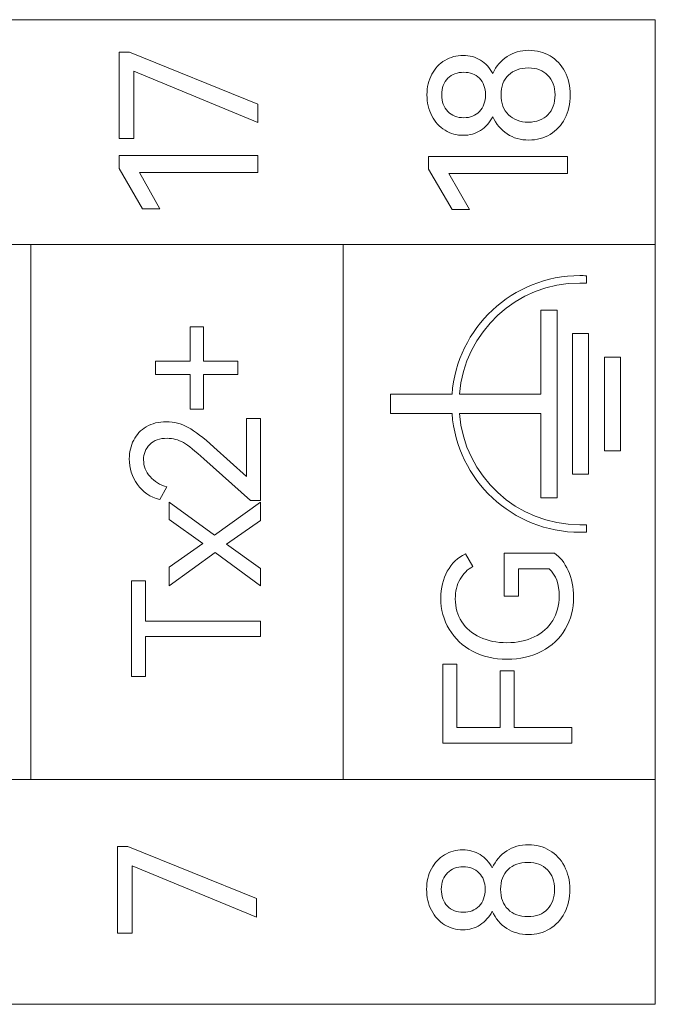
# Model space of a CAD drawing. Header units: millimetres. Extents: x 0 to 427, y 0 to 299.
# Tile 17 of 27: x 152 to 161, y 152 to 165. Entities that reach past the tile are written whole.
import ezdxf

# ---------------------------------------------------------------- set-up
doc = ezdxf.new("R2010")
doc.units = ezdxf.units.MM
doc.header["$MEASUREMENT"] = 0
doc.layers.add('layer 1', color=7, linetype='Continuous')

msp = doc.modelspace()

# ---------------------------------------------------------------- linework, layer by layer
at = {"layer": 'layer 1', "lineweight": 9}
for points, knots in [([(123.982, 161.715), (123.982, 161.715), (123.982, 164.646), (123.982, 164.646), (123.982, 164.646), (123.982, 164.646), (160.615, 164.646), (160.615, 164.646), (160.615, 164.646), (160.615, 164.646), (160.615, 161.715), (160.615, 161.715), (160.615, 161.715), (160.615, 161.715), (123.982, 161.715), (123.982, 161.715)], [0, 0, 0, 0, 0.25, 0.25, 0.25, 0.25, 0.5, 0.5, 0.5, 0.5, 0.75, 0.75, 0.75, 0.75, 1, 1, 1, 1]), ([(153.814, 163.974), (153.814, 163.974), (153.814, 163.098), (153.814, 163.098), (153.814, 163.098), (153.814, 163.098), (153.624, 163.098), (153.624, 163.098), (153.624, 163.098), (153.624, 163.098), (153.624, 164.224), (153.624, 164.224), (153.624, 164.224), (153.624, 164.224), (153.76, 164.224), (153.76, 164.224), (153.76, 164.224), (153.76, 164.224), (155.434, 163.547), (155.434, 163.547), (155.434, 163.547), (155.434, 163.547), (155.434, 163.305), (155.434, 163.305), (155.434, 163.305), (155.434, 163.305), (153.814, 163.974), (153.814, 163.974)], [0, 0, 0, 0, 0.142857, 0.142857, 0.142857, 0.142857, 0.285714, 0.285714, 0.285714, 0.285714, 0.428571, 0.428571, 0.428571, 0.428571, 0.571429, 0.571429, 0.571429, 0.571429, 0.714286, 0.714286, 0.714286, 0.714286, 0.857143, 0.857143, 0.857143, 0.857143, 1, 1, 1, 1]), ([(158.495, 163.946), (158.538, 164.04), (158.601, 164.114), (158.683, 164.167), (158.683, 164.167), (158.765, 164.221), (158.86, 164.247), (158.967, 164.247), (158.967, 164.247), (159.069, 164.247), (159.161, 164.223), (159.242, 164.175), (159.242, 164.175), (159.324, 164.126), (159.388, 164.058), (159.435, 163.97), (159.435, 163.97), (159.482, 163.881), (159.505, 163.781), (159.505, 163.667), (159.505, 163.667), (159.505, 163.55), (159.482, 163.447), (159.436, 163.358), (159.436, 163.358), (159.39, 163.269), (159.326, 163.2), (159.244, 163.151), (159.244, 163.151), (159.161, 163.102), (159.069, 163.077), (158.967, 163.077), (158.967, 163.077), (158.86, 163.077), (158.765, 163.104), (158.683, 163.157), (158.683, 163.157), (158.601, 163.211), (158.538, 163.285), (158.495, 163.381), (158.495, 163.381), (158.456, 163.305), (158.403, 163.246), (158.336, 163.203), (158.336, 163.203), (158.269, 163.16), (158.194, 163.139), (158.11, 163.139), (158.11, 163.139), (158.024, 163.139), (157.945, 163.161), (157.873, 163.205), (157.873, 163.205), (157.801, 163.25), (157.743, 163.312), (157.701, 163.393), (157.701, 163.393), (157.659, 163.474), (157.638, 163.565), (157.638, 163.667), (157.638, 163.667), (157.638, 163.767), (157.659, 163.857), (157.701, 163.935), (157.701, 163.935), (157.743, 164.013), (157.8, 164.074), (157.872, 164.116), (157.872, 164.116), (157.943, 164.159), (158.023, 164.181), (158.11, 164.181), (158.11, 164.181), (158.194, 164.181), (158.269, 164.16), (158.336, 164.119), (158.336, 164.119), (158.403, 164.078), (158.456, 164.02), (158.495, 163.946)], [0, 0, 0, 0, 0.05, 0.05, 0.05, 0.05, 0.1, 0.1, 0.1, 0.1, 0.15, 0.15, 0.15, 0.15, 0.2, 0.2, 0.2, 0.2, 0.25, 0.25, 0.25, 0.25, 0.3, 0.3, 0.3, 0.3, 0.35, 0.35, 0.35, 0.35, 0.4, 0.4, 0.4, 0.4, 0.45, 0.45, 0.45, 0.45, 0.5, 0.5, 0.5, 0.5, 0.55, 0.55, 0.55, 0.55, 0.6, 0.6, 0.6, 0.6, 0.65, 0.65, 0.65, 0.65, 0.7, 0.7, 0.7, 0.7, 0.75, 0.75, 0.75, 0.75, 0.8, 0.8, 0.8, 0.8, 0.85, 0.85, 0.85, 0.85, 0.9, 0.9, 0.9, 0.9, 0.95, 0.95, 0.95, 0.95, 1, 1, 1, 1]), ([(157.831, 163.667), (157.831, 163.575), (157.857, 163.502), (157.91, 163.449), (157.91, 163.449), (157.963, 163.395), (158.032, 163.368), (158.118, 163.368), (158.118, 163.368), (158.201, 163.368), (158.27, 163.395), (158.322, 163.449), (158.322, 163.449), (158.375, 163.502), (158.401, 163.575), (158.401, 163.667), (158.401, 163.667), (158.401, 163.758), (158.375, 163.829), (158.321, 163.882), (158.321, 163.882), (158.268, 163.935), (158.2, 163.961), (158.118, 163.961), (158.118, 163.961), (158.034, 163.961), (157.965, 163.935), (157.911, 163.882), (157.911, 163.882), (157.858, 163.829), (157.831, 163.758), (157.831, 163.667)], [0, 0, 0, 0, 0.125, 0.125, 0.125, 0.125, 0.25, 0.25, 0.25, 0.25, 0.375, 0.375, 0.375, 0.375, 0.5, 0.5, 0.5, 0.5, 0.625, 0.625, 0.625, 0.625, 0.75, 0.75, 0.75, 0.75, 0.875, 0.875, 0.875, 0.875, 1, 1, 1, 1]), ([(159.308, 163.667), (159.308, 163.772), (159.276, 163.857), (159.214, 163.921), (159.214, 163.921), (159.151, 163.986), (159.067, 164.018), (158.96, 164.018), (158.96, 164.018), (158.851, 164.018), (158.764, 163.986), (158.7, 163.924), (158.7, 163.924), (158.636, 163.861), (158.604, 163.776), (158.604, 163.667), (158.604, 163.667), (158.604, 163.557), (158.636, 163.47), (158.7, 163.407), (158.7, 163.407), (158.764, 163.343), (158.851, 163.311), (158.96, 163.311), (158.96, 163.311), (159.068, 163.311), (159.153, 163.344), (159.215, 163.408), (159.215, 163.408), (159.277, 163.472), (159.308, 163.558), (159.308, 163.667)], [0, 0, 0, 0, 0.125, 0.125, 0.125, 0.125, 0.25, 0.25, 0.25, 0.25, 0.375, 0.375, 0.375, 0.375, 0.5, 0.5, 0.5, 0.5, 0.625, 0.625, 0.625, 0.625, 0.75, 0.75, 0.75, 0.75, 0.875, 0.875, 0.875, 0.875, 1, 1, 1, 1]), ([(154.157, 162.182), (154.157, 162.182), (153.93, 162.182), (153.93, 162.182), (153.93, 162.182), (153.93, 162.182), (153.624, 162.708), (153.624, 162.708), (153.624, 162.708), (153.624, 162.708), (153.624, 162.876), (153.624, 162.876), (153.624, 162.876), (153.624, 162.876), (155.434, 162.876), (155.434, 162.876), (155.434, 162.876), (155.434, 162.876), (155.434, 162.653), (155.434, 162.653), (155.434, 162.653), (155.434, 162.653), (153.888, 162.653), (153.888, 162.653), (153.888, 162.653), (153.888, 162.653), (154.157, 162.182), (154.157, 162.182)], [0, 0, 0, 0, 0.142857, 0.142857, 0.142857, 0.142857, 0.285714, 0.285714, 0.285714, 0.285714, 0.428571, 0.428571, 0.428571, 0.428571, 0.571429, 0.571429, 0.571429, 0.571429, 0.714286, 0.714286, 0.714286, 0.714286, 0.857143, 0.857143, 0.857143, 0.857143, 1, 1, 1, 1]), ([(158.193, 162.171), (158.193, 162.171), (157.966, 162.171), (157.966, 162.171), (157.966, 162.171), (157.966, 162.171), (157.659, 162.697), (157.659, 162.697), (157.659, 162.697), (157.659, 162.697), (157.659, 162.865), (157.659, 162.865), (157.659, 162.865), (157.659, 162.865), (159.469, 162.865), (159.469, 162.865), (159.469, 162.865), (159.469, 162.865), (159.469, 162.642), (159.469, 162.642), (159.469, 162.642), (159.469, 162.642), (157.924, 162.642), (157.924, 162.642), (157.924, 162.642), (157.924, 162.642), (158.193, 162.171), (158.193, 162.171)], [0, 0, 0, 0, 0.142857, 0.142857, 0.142857, 0.142857, 0.285714, 0.285714, 0.285714, 0.285714, 0.428571, 0.428571, 0.428571, 0.428571, 0.571429, 0.571429, 0.571429, 0.571429, 0.714286, 0.714286, 0.714286, 0.714286, 0.857143, 0.857143, 0.857143, 0.857143, 1, 1, 1, 1]), ([(160.615, 161.714), (160.615, 161.714), (156.544, 161.714), (156.544, 161.714), (156.544, 161.714), (156.544, 161.714), (152.474, 161.714), (152.474, 161.714), (152.474, 161.714), (152.474, 161.714), (148.404, 161.714), (148.404, 161.714), (148.404, 161.714), (148.404, 161.714), (144.333, 161.714), (144.333, 161.714), (144.333, 161.714), (144.333, 161.714), (140.263, 161.714), (140.263, 161.714), (140.263, 161.714), (140.263, 161.714), (136.193, 161.714), (136.193, 161.714), (136.193, 161.714), (136.193, 161.714), (132.122, 161.714), (132.122, 161.714), (132.122, 161.714), (132.122, 161.714), (128.052, 161.714), (128.052, 161.714), (128.052, 161.714), (128.052, 161.714), (123.982, 161.714), (123.982, 161.714)], [0, 0, 0, 0, 0.111111, 0.111111, 0.111111, 0.111111, 0.222222, 0.222222, 0.222222, 0.222222, 0.333333, 0.333333, 0.333333, 0.333333, 0.444444, 0.444444, 0.444444, 0.444444, 0.555556, 0.555556, 0.555556, 0.555556, 0.666667, 0.666667, 0.666667, 0.666667, 0.777778, 0.777778, 0.777778, 0.777778, 0.888889, 0.888889, 0.888889, 0.888889, 1, 1, 1, 1]), ([(159.633, 157.964), (158.752, 157.964), (158.029, 158.646), (157.965, 159.511), (157.965, 159.511), (157.965, 159.511), (157.162, 159.511), (157.162, 159.511), (157.162, 159.511), (157.162, 159.511), (157.162, 159.764), (157.162, 159.764), (157.162, 159.764), (157.162, 159.764), (157.965, 159.764), (157.965, 159.764), (157.965, 159.764), (158.029, 160.629), (158.752, 161.311), (159.633, 161.311), (159.633, 161.311), (159.662, 161.311), (159.69, 161.31), (159.718, 161.308), (159.718, 161.308), (159.718, 161.308), (159.718, 161.211), (159.718, 161.211), (159.718, 161.211), (159.69, 161.213), (159.662, 161.214), (159.633, 161.214), (159.633, 161.214), (158.805, 161.214), (158.126, 160.575), (158.062, 159.764), (158.062, 159.764), (158.062, 159.764), (159.123, 159.764), (159.123, 159.764), (159.123, 159.764), (159.123, 159.764), (159.123, 160.86), (159.123, 160.86), (159.123, 160.86), (159.123, 160.86), (159.334, 160.86), (159.334, 160.86), (159.334, 160.86), (159.334, 160.86), (159.334, 158.415), (159.334, 158.415), (159.334, 158.415), (159.334, 158.415), (159.123, 158.415), (159.123, 158.415), (159.123, 158.415), (159.123, 158.415), (159.123, 159.511), (159.123, 159.511), (159.123, 159.511), (159.123, 159.511), (158.062, 159.511), (158.062, 159.511), (158.062, 159.511), (158.126, 158.699), (158.805, 158.061), (159.633, 158.061), (159.633, 158.061), (159.662, 158.061), (159.69, 158.061), (159.718, 158.063), (159.718, 158.063), (159.718, 158.063), (159.718, 157.966), (159.718, 157.966), (159.718, 157.966), (159.69, 157.965), (159.662, 157.964), (159.633, 157.964)], [0, 0, 0, 0, 0.05, 0.05, 0.05, 0.05, 0.1, 0.1, 0.1, 0.1, 0.15, 0.15, 0.15, 0.15, 0.2, 0.2, 0.2, 0.2, 0.25, 0.25, 0.25, 0.25, 0.3, 0.3, 0.3, 0.3, 0.35, 0.35, 0.35, 0.35, 0.4, 0.4, 0.4, 0.4, 0.45, 0.45, 0.45, 0.45, 0.5, 0.5, 0.5, 0.5, 0.55, 0.55, 0.55, 0.55, 0.6, 0.6, 0.6, 0.6, 0.65, 0.65, 0.65, 0.65, 0.7, 0.7, 0.7, 0.7, 0.75, 0.75, 0.75, 0.75, 0.8, 0.8, 0.8, 0.8, 0.85, 0.85, 0.85, 0.85, 0.9, 0.9, 0.9, 0.9, 0.95, 0.95, 0.95, 0.95, 1, 1, 1, 1]), ([(154.099, 160.02), (154.099, 160.02), (154.099, 160.194), (154.099, 160.194), (154.099, 160.194), (154.099, 160.194), (154.549, 160.194), (154.549, 160.194), (154.549, 160.194), (154.549, 160.194), (154.549, 160.644), (154.549, 160.644), (154.549, 160.644), (154.549, 160.644), (154.723, 160.644), (154.723, 160.644), (154.723, 160.644), (154.723, 160.644), (154.723, 160.194), (154.723, 160.194), (154.723, 160.194), (154.723, 160.194), (155.172, 160.194), (155.172, 160.194), (155.172, 160.194), (155.172, 160.194), (155.172, 160.02), (155.172, 160.02), (155.172, 160.02), (155.172, 160.02), (154.723, 160.02), (154.723, 160.02), (154.723, 160.02), (154.723, 160.02), (154.723, 159.571), (154.723, 159.571), (154.723, 159.571), (154.723, 159.571), (154.549, 159.571), (154.549, 159.571), (154.549, 159.571), (154.549, 159.571), (154.549, 160.02), (154.549, 160.02), (154.549, 160.02), (154.549, 160.02), (154.099, 160.02), (154.099, 160.02)], [0, 0, 0, 0, 0.083333, 0.083333, 0.083333, 0.083333, 0.166667, 0.166667, 0.166667, 0.166667, 0.25, 0.25, 0.25, 0.25, 0.333333, 0.333333, 0.333333, 0.333333, 0.416667, 0.416667, 0.416667, 0.416667, 0.5, 0.5, 0.5, 0.5, 0.583333, 0.583333, 0.583333, 0.583333, 0.666667, 0.666667, 0.666667, 0.666667, 0.75, 0.75, 0.75, 0.75, 0.833333, 0.833333, 0.833333, 0.833333, 0.916667, 0.916667, 0.916667, 0.916667, 1, 1, 1, 1]), ([(159.745, 160.554), (159.745, 160.554), (159.745, 158.72), (159.745, 158.72), (159.745, 158.72), (159.745, 158.72), (159.534, 158.72), (159.534, 158.72), (159.534, 158.72), (159.534, 158.72), (159.534, 160.554), (159.534, 160.554), (159.534, 160.554), (159.534, 160.554), (159.745, 160.554), (159.745, 160.554)], [0, 0, 0, 0, 0.25, 0.25, 0.25, 0.25, 0.5, 0.5, 0.5, 0.5, 0.75, 0.75, 0.75, 0.75, 1, 1, 1, 1]), ([(160.162, 160.249), (160.162, 160.249), (160.162, 159.026), (160.162, 159.026), (160.162, 159.026), (160.162, 159.026), (159.951, 159.026), (159.951, 159.026), (159.951, 159.026), (159.951, 159.026), (159.951, 160.249), (159.951, 160.249), (159.951, 160.249), (159.951, 160.249), (160.162, 160.249), (160.162, 160.249)], [0, 0, 0, 0, 0.25, 0.25, 0.25, 0.25, 0.5, 0.5, 0.5, 0.5, 0.75, 0.75, 0.75, 0.75, 1, 1, 1, 1]), ([(155.285, 158.69), (155.285, 158.69), (155.285, 159.449), (155.285, 159.449), (155.285, 159.449), (155.285, 159.449), (155.466, 159.449), (155.466, 159.449), (155.466, 159.449), (155.466, 159.449), (155.466, 158.379), (155.466, 158.379), (155.466, 158.379), (155.466, 158.379), (155.335, 158.379), (155.335, 158.379), (155.335, 158.379), (155.335, 158.379), (154.73, 158.922), (154.73, 158.922), (154.73, 158.922), (154.617, 159.024), (154.527, 159.095), (154.463, 159.133), (154.463, 159.133), (154.398, 159.171), (154.327, 159.19), (154.25, 159.19), (154.25, 159.19), (154.153, 159.19), (154.077, 159.164), (154.023, 159.11), (154.023, 159.11), (153.97, 159.056), (153.943, 158.989), (153.943, 158.908), (153.943, 158.908), (153.943, 158.826), (153.971, 158.753), (154.027, 158.69), (154.027, 158.69), (154.083, 158.628), (154.156, 158.583), (154.248, 158.555), (154.248, 158.555), (154.248, 158.555), (154.154, 158.39), (154.154, 158.39), (154.154, 158.39), (154.029, 158.424), (153.931, 158.49), (153.862, 158.589), (153.862, 158.589), (153.792, 158.689), (153.757, 158.8), (153.757, 158.922), (153.757, 158.922), (153.757, 159.011), (153.776, 159.092), (153.814, 159.165), (153.814, 159.165), (153.851, 159.238), (153.906, 159.297), (153.979, 159.34), (153.979, 159.34), (154.051, 159.384), (154.139, 159.406), (154.241, 159.406), (154.241, 159.406), (154.341, 159.406), (154.435, 159.381), (154.523, 159.332), (154.523, 159.332), (154.612, 159.284), (154.724, 159.198), (154.858, 159.076), (154.858, 159.076), (154.858, 159.076), (155.285, 158.69), (155.285, 158.69)], [0, 0, 0, 0, 0.05, 0.05, 0.05, 0.05, 0.1, 0.1, 0.1, 0.1, 0.15, 0.15, 0.15, 0.15, 0.2, 0.2, 0.2, 0.2, 0.25, 0.25, 0.25, 0.25, 0.3, 0.3, 0.3, 0.3, 0.35, 0.35, 0.35, 0.35, 0.4, 0.4, 0.4, 0.4, 0.45, 0.45, 0.45, 0.45, 0.5, 0.5, 0.5, 0.5, 0.55, 0.55, 0.55, 0.55, 0.6, 0.6, 0.6, 0.6, 0.65, 0.65, 0.65, 0.65, 0.7, 0.7, 0.7, 0.7, 0.75, 0.75, 0.75, 0.75, 0.8, 0.8, 0.8, 0.8, 0.85, 0.85, 0.85, 0.85, 0.9, 0.9, 0.9, 0.9, 0.95, 0.95, 0.95, 0.95, 1, 1, 1, 1]), ([(154.716, 157.819), (154.716, 157.819), (154.276, 158.133), (154.276, 158.133), (154.276, 158.133), (154.276, 158.133), (154.276, 158.356), (154.276, 158.356), (154.276, 158.356), (154.276, 158.356), (154.867, 157.925), (154.867, 157.925), (154.867, 157.925), (154.867, 157.925), (155.466, 158.356), (155.466, 158.356), (155.466, 158.356), (155.466, 158.356), (155.466, 158.117), (155.466, 158.117), (155.466, 158.117), (155.466, 158.117), (155.025, 157.81), (155.025, 157.81), (155.025, 157.81), (155.025, 157.81), (155.466, 157.494), (155.466, 157.494), (155.466, 157.494), (155.466, 157.494), (155.466, 157.267), (155.466, 157.267), (155.466, 157.267), (155.466, 157.267), (154.876, 157.702), (154.876, 157.702), (154.876, 157.702), (154.876, 157.702), (154.276, 157.267), (154.276, 157.267), (154.276, 157.267), (154.276, 157.267), (154.276, 157.51), (154.276, 157.51), (154.276, 157.51), (154.276, 157.51), (154.716, 157.819), (154.716, 157.819)], [0, 0, 0, 0, 0.083333, 0.083333, 0.083333, 0.083333, 0.166667, 0.166667, 0.166667, 0.166667, 0.25, 0.25, 0.25, 0.25, 0.333333, 0.333333, 0.333333, 0.333333, 0.416667, 0.416667, 0.416667, 0.416667, 0.5, 0.5, 0.5, 0.5, 0.583333, 0.583333, 0.583333, 0.583333, 0.666667, 0.666667, 0.666667, 0.666667, 0.75, 0.75, 0.75, 0.75, 0.833333, 0.833333, 0.833333, 0.833333, 0.916667, 0.916667, 0.916667, 0.916667, 1, 1, 1, 1]), ([(158.83, 157.133), (158.83, 157.133), (158.646, 157.133), (158.646, 157.133), (158.646, 157.133), (158.646, 157.133), (158.646, 157.692), (158.646, 157.692), (158.646, 157.692), (158.646, 157.692), (159.3, 157.692), (159.3, 157.692), (159.3, 157.692), (159.372, 157.644), (159.431, 157.568), (159.479, 157.465), (159.479, 157.465), (159.526, 157.363), (159.55, 157.248), (159.55, 157.119), (159.55, 157.119), (159.55, 156.965), (159.513, 156.825), (159.441, 156.703), (159.441, 156.703), (159.369, 156.58), (159.266, 156.484), (159.134, 156.414), (159.134, 156.414), (159.001, 156.344), (158.85, 156.31), (158.681, 156.31), (158.681, 156.31), (158.513, 156.31), (158.363, 156.345), (158.232, 156.414), (158.232, 156.414), (158.102, 156.483), (158, 156.58), (157.927, 156.701), (157.927, 156.701), (157.855, 156.822), (157.818, 156.957), (157.818, 157.105), (157.818, 157.105), (157.818, 157.237), (157.847, 157.355), (157.903, 157.457), (157.903, 157.457), (157.959, 157.56), (158.039, 157.636), (158.14, 157.683), (158.14, 157.683), (158.14, 157.683), (158.236, 157.518), (158.236, 157.518), (158.236, 157.518), (158.167, 157.481), (158.111, 157.426), (158.07, 157.353), (158.07, 157.353), (158.028, 157.28), (158.007, 157.194), (158.007, 157.096), (158.007, 157.096), (158.007, 156.985), (158.035, 156.885), (158.091, 156.799), (158.091, 156.799), (158.147, 156.713), (158.227, 156.646), (158.329, 156.597), (158.329, 156.597), (158.43, 156.549), (158.548, 156.525), (158.681, 156.525), (158.681, 156.525), (158.815, 156.525), (158.935, 156.551), (159.037, 156.601), (159.037, 156.601), (159.14, 156.651), (159.221, 156.723), (159.277, 156.814), (159.277, 156.814), (159.333, 156.905), (159.362, 157.012), (159.362, 157.133), (159.362, 157.133), (159.362, 157.289), (159.319, 157.407), (159.233, 157.488), (159.233, 157.488), (159.233, 157.488), (158.83, 157.488), (158.83, 157.488), (158.83, 157.488), (158.83, 157.488), (158.83, 157.133), (158.83, 157.133)], [0, 0, 0, 0, 0.04, 0.04, 0.04, 0.04, 0.08, 0.08, 0.08, 0.08, 0.12, 0.12, 0.12, 0.12, 0.16, 0.16, 0.16, 0.16, 0.2, 0.2, 0.2, 0.2, 0.24, 0.24, 0.24, 0.24, 0.28, 0.28, 0.28, 0.28, 0.32, 0.32, 0.32, 0.32, 0.36, 0.36, 0.36, 0.36, 0.4, 0.4, 0.4, 0.4, 0.44, 0.44, 0.44, 0.44, 0.48, 0.48, 0.48, 0.48, 0.52, 0.52, 0.52, 0.52, 0.56, 0.56, 0.56, 0.56, 0.6, 0.6, 0.6, 0.6, 0.64, 0.64, 0.64, 0.64, 0.68, 0.68, 0.68, 0.68, 0.72, 0.72, 0.72, 0.72, 0.76, 0.76, 0.76, 0.76, 0.8, 0.8, 0.8, 0.8, 0.84, 0.84, 0.84, 0.84, 0.88, 0.88, 0.88, 0.88, 0.92, 0.92, 0.92, 0.92, 0.96, 0.96, 0.96, 0.96, 1, 1, 1, 1]), ([(153.787, 156.084), (153.787, 156.084), (153.787, 157.331), (153.787, 157.331), (153.787, 157.331), (153.787, 157.331), (153.968, 157.331), (153.968, 157.331), (153.968, 157.331), (153.968, 157.331), (153.968, 156.808), (153.968, 156.808), (153.968, 156.808), (153.968, 156.808), (155.466, 156.808), (155.466, 156.808), (155.466, 156.808), (155.466, 156.808), (155.466, 156.604), (155.466, 156.604), (155.466, 156.604), (155.466, 156.604), (153.968, 156.604), (153.968, 156.604), (153.968, 156.604), (153.968, 156.604), (153.968, 156.084), (153.968, 156.084), (153.968, 156.084), (153.968, 156.084), (153.787, 156.084), (153.787, 156.084)], [0, 0, 0, 0, 0.125, 0.125, 0.125, 0.125, 0.25, 0.25, 0.25, 0.25, 0.375, 0.375, 0.375, 0.375, 0.5, 0.5, 0.5, 0.5, 0.625, 0.625, 0.625, 0.625, 0.75, 0.75, 0.75, 0.75, 0.875, 0.875, 0.875, 0.875, 1, 1, 1, 1]), ([(157.846, 155.216), (157.846, 155.216), (157.846, 156.246), (157.846, 156.246), (157.846, 156.246), (157.846, 156.246), (158.027, 156.246), (158.027, 156.246), (158.027, 156.246), (158.027, 156.246), (158.027, 155.42), (158.027, 155.42), (158.027, 155.42), (158.027, 155.42), (158.594, 155.42), (158.594, 155.42), (158.594, 155.42), (158.594, 155.42), (158.594, 156.159), (158.594, 156.159), (158.594, 156.159), (158.594, 156.159), (158.775, 156.159), (158.775, 156.159), (158.775, 156.159), (158.775, 156.159), (158.775, 155.42), (158.775, 155.42), (158.775, 155.42), (158.775, 155.42), (159.525, 155.42), (159.525, 155.42), (159.525, 155.42), (159.525, 155.42), (159.525, 155.216), (159.525, 155.216), (159.525, 155.216), (159.525, 155.216), (157.846, 155.216), (157.846, 155.216)], [0, 0, 0, 0, 0.1, 0.1, 0.1, 0.1, 0.2, 0.2, 0.2, 0.2, 0.3, 0.3, 0.3, 0.3, 0.4, 0.4, 0.4, 0.4, 0.5, 0.5, 0.5, 0.5, 0.6, 0.6, 0.6, 0.6, 0.7, 0.7, 0.7, 0.7, 0.8, 0.8, 0.8, 0.8, 0.9, 0.9, 0.9, 0.9, 1, 1, 1, 1]), ([(160.615, 154.743), (160.615, 154.743), (156.544, 154.743), (156.544, 154.743), (156.544, 154.743), (156.544, 154.743), (152.474, 154.743), (152.474, 154.743), (152.474, 154.743), (152.474, 154.743), (148.404, 154.743), (148.404, 154.743), (148.404, 154.743), (148.404, 154.743), (144.333, 154.743), (144.333, 154.743), (144.333, 154.743), (144.333, 154.743), (140.263, 154.743), (140.263, 154.743), (140.263, 154.743), (140.263, 154.743), (136.193, 154.743), (136.193, 154.743), (136.193, 154.743), (136.193, 154.743), (132.122, 154.743), (132.122, 154.743), (132.122, 154.743), (132.122, 154.743), (128.052, 154.743), (128.052, 154.743), (128.052, 154.743), (128.052, 154.743), (123.982, 154.743), (123.982, 154.743)], [0, 0, 0, 0, 0.111111, 0.111111, 0.111111, 0.111111, 0.222222, 0.222222, 0.222222, 0.222222, 0.333333, 0.333333, 0.333333, 0.333333, 0.444444, 0.444444, 0.444444, 0.444444, 0.555556, 0.555556, 0.555556, 0.555556, 0.666667, 0.666667, 0.666667, 0.666667, 0.777778, 0.777778, 0.777778, 0.777778, 0.888889, 0.888889, 0.888889, 0.888889, 1, 1, 1, 1]), ([(123.982, 151.812), (123.982, 151.812), (123.982, 154.743), (123.982, 154.743), (123.982, 154.743), (123.982, 154.743), (160.615, 154.743), (160.615, 154.743), (160.615, 154.743), (160.615, 154.743), (160.615, 151.812), (160.615, 151.812), (160.615, 151.812), (160.615, 151.812), (123.982, 151.812), (123.982, 151.812)], [0, 0, 0, 0, 0.25, 0.25, 0.25, 0.25, 0.5, 0.5, 0.5, 0.5, 0.75, 0.75, 0.75, 0.75, 1, 1, 1, 1]), ([(158.49, 153.59), (158.533, 153.684), (158.595, 153.758), (158.677, 153.811), (158.677, 153.811), (158.76, 153.865), (158.854, 153.891), (158.961, 153.891), (158.961, 153.891), (159.063, 153.891), (159.155, 153.867), (159.237, 153.818), (159.237, 153.818), (159.318, 153.77), (159.382, 153.702), (159.429, 153.613), (159.429, 153.613), (159.476, 153.525), (159.5, 153.425), (159.5, 153.311), (159.5, 153.311), (159.5, 153.194), (159.477, 153.091), (159.431, 153.002), (159.431, 153.002), (159.384, 152.913), (159.32, 152.844), (159.238, 152.795), (159.238, 152.795), (159.156, 152.745), (159.063, 152.721), (158.961, 152.721), (158.961, 152.721), (158.854, 152.721), (158.76, 152.748), (158.677, 152.801), (158.677, 152.801), (158.595, 152.855), (158.533, 152.929), (158.49, 153.025), (158.49, 153.025), (158.45, 152.949), (158.397, 152.89), (158.33, 152.847), (158.33, 152.847), (158.264, 152.804), (158.188, 152.783), (158.105, 152.783), (158.105, 152.783), (158.019, 152.783), (157.94, 152.805), (157.867, 152.849), (157.867, 152.849), (157.795, 152.894), (157.738, 152.956), (157.696, 153.037), (157.696, 153.037), (157.654, 153.118), (157.633, 153.209), (157.633, 153.311), (157.633, 153.311), (157.633, 153.411), (157.654, 153.501), (157.696, 153.579), (157.696, 153.579), (157.738, 153.657), (157.795, 153.718), (157.866, 153.76), (157.866, 153.76), (157.938, 153.803), (158.017, 153.825), (158.105, 153.825), (158.105, 153.825), (158.188, 153.825), (158.264, 153.804), (158.33, 153.763), (158.33, 153.763), (158.397, 153.722), (158.45, 153.664), (158.49, 153.59)], [0, 0, 0, 0, 0.05, 0.05, 0.05, 0.05, 0.1, 0.1, 0.1, 0.1, 0.15, 0.15, 0.15, 0.15, 0.2, 0.2, 0.2, 0.2, 0.25, 0.25, 0.25, 0.25, 0.3, 0.3, 0.3, 0.3, 0.35, 0.35, 0.35, 0.35, 0.4, 0.4, 0.4, 0.4, 0.45, 0.45, 0.45, 0.45, 0.5, 0.5, 0.5, 0.5, 0.55, 0.55, 0.55, 0.55, 0.6, 0.6, 0.6, 0.6, 0.65, 0.65, 0.65, 0.65, 0.7, 0.7, 0.7, 0.7, 0.75, 0.75, 0.75, 0.75, 0.8, 0.8, 0.8, 0.8, 0.85, 0.85, 0.85, 0.85, 0.9, 0.9, 0.9, 0.9, 0.95, 0.95, 0.95, 0.95, 1, 1, 1, 1]), ([(153.795, 153.617), (153.795, 153.617), (153.795, 152.741), (153.795, 152.741), (153.795, 152.741), (153.795, 152.741), (153.605, 152.741), (153.605, 152.741), (153.605, 152.741), (153.605, 152.741), (153.605, 153.867), (153.605, 153.867), (153.605, 153.867), (153.605, 153.867), (153.74, 153.867), (153.74, 153.867), (153.74, 153.867), (153.74, 153.867), (155.415, 153.19), (155.415, 153.19), (155.415, 153.19), (155.415, 153.19), (155.415, 152.948), (155.415, 152.948), (155.415, 152.948), (155.415, 152.948), (153.795, 153.617), (153.795, 153.617)], [0, 0, 0, 0, 0.142857, 0.142857, 0.142857, 0.142857, 0.285714, 0.285714, 0.285714, 0.285714, 0.428571, 0.428571, 0.428571, 0.428571, 0.571429, 0.571429, 0.571429, 0.571429, 0.714286, 0.714286, 0.714286, 0.714286, 0.857143, 0.857143, 0.857143, 0.857143, 1, 1, 1, 1]), ([(159.302, 153.311), (159.302, 153.416), (159.271, 153.501), (159.208, 153.565), (159.208, 153.565), (159.146, 153.63), (159.061, 153.662), (158.954, 153.662), (158.954, 153.662), (158.845, 153.662), (158.759, 153.63), (158.695, 153.568), (158.695, 153.568), (158.63, 153.505), (158.598, 153.42), (158.598, 153.311), (158.598, 153.311), (158.598, 153.201), (158.63, 153.114), (158.695, 153.05), (158.695, 153.05), (158.759, 152.987), (158.845, 152.955), (158.954, 152.955), (158.954, 152.955), (159.063, 152.955), (159.148, 152.987), (159.21, 153.052), (159.21, 153.052), (159.271, 153.116), (159.302, 153.202), (159.302, 153.311)], [0, 0, 0, 0, 0.125, 0.125, 0.125, 0.125, 0.25, 0.25, 0.25, 0.25, 0.375, 0.375, 0.375, 0.375, 0.5, 0.5, 0.5, 0.5, 0.625, 0.625, 0.625, 0.625, 0.75, 0.75, 0.75, 0.75, 0.875, 0.875, 0.875, 0.875, 1, 1, 1, 1]), ([(157.825, 153.311), (157.825, 153.219), (157.852, 153.146), (157.904, 153.092), (157.904, 153.092), (157.957, 153.039), (158.026, 153.012), (158.112, 153.012), (158.112, 153.012), (158.196, 153.012), (158.264, 153.039), (158.317, 153.092), (158.317, 153.092), (158.37, 153.146), (158.396, 153.219), (158.396, 153.311), (158.396, 153.311), (158.396, 153.402), (158.369, 153.473), (158.316, 153.526), (158.316, 153.526), (158.262, 153.578), (158.194, 153.605), (158.112, 153.605), (158.112, 153.605), (158.028, 153.605), (157.959, 153.578), (157.906, 153.526), (157.906, 153.526), (157.852, 153.473), (157.825, 153.402), (157.825, 153.311)], [0, 0, 0, 0, 0.125, 0.125, 0.125, 0.125, 0.25, 0.25, 0.25, 0.25, 0.375, 0.375, 0.375, 0.375, 0.5, 0.5, 0.5, 0.5, 0.625, 0.625, 0.625, 0.625, 0.75, 0.75, 0.75, 0.75, 0.875, 0.875, 0.875, 0.875, 1, 1, 1, 1])]:
    msp.add_open_spline(points, degree=3, knots=knots, dxfattribs=at)
for points in [[(152.474, 154.743), (152.474, 154.743), (152.474, 161.714), (152.474, 161.714)], [(156.544, 154.743), (156.544, 154.743), (156.544, 161.714), (156.544, 161.714)], [(160.615, 154.743), (160.615, 154.743), (160.615, 161.714), (160.615, 161.714)]]:
    msp.add_open_spline(points, degree=3, dxfattribs=at)

doc.saveas('drawing.dxf')
